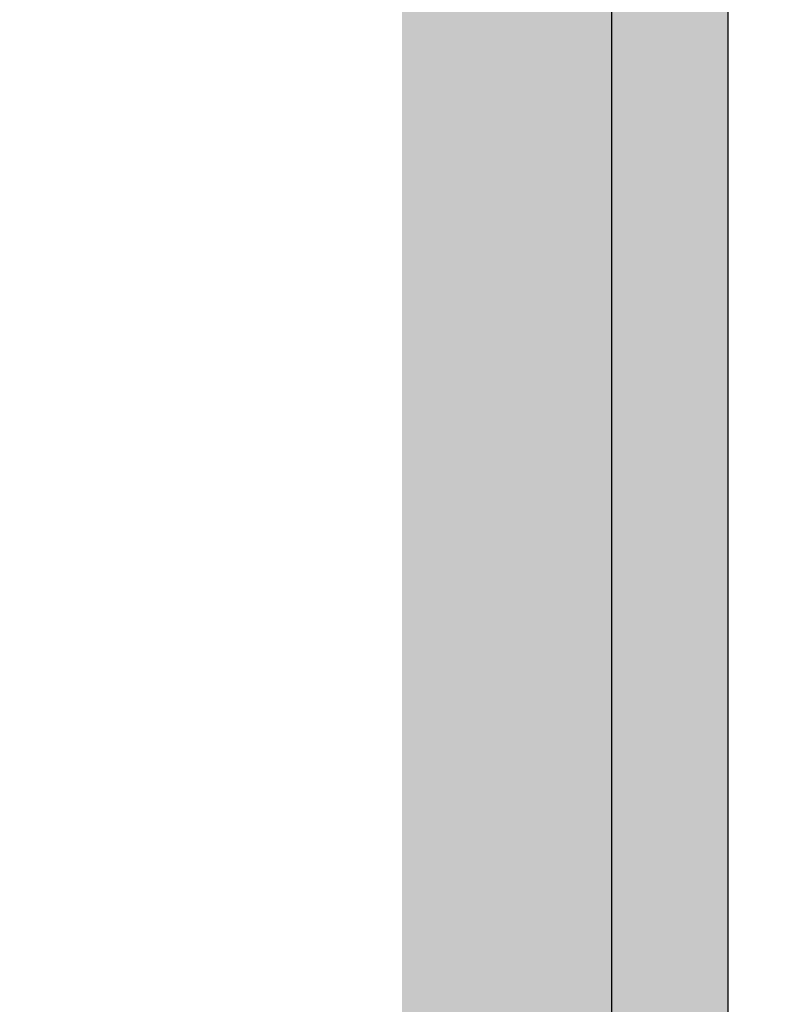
# Model space of a CAD drawing. Header units: millimetres. Extents: x -545704 to -529017, y -3380 to 6527.
# Tile 12 of 15: x -531900 to -531419, y 492 to 1126. Entities that reach past the tile are written whole.
import ezdxf

# ---------------------------------------------------------------- set-up
doc = ezdxf.new("R2010")
doc.units = ezdxf.units.MM
doc.header["$MEASUREMENT"] = 0
doc.linetypes.add('Wipeout_Contour', pattern=[1000, 0, -1000])
for name, color, linetype in [('4 - ZDIVO - STĚNY NOSNÉ.3D', 7, 'Continuous'), ('Otvory – Dveře', 7, 'Continuous'), ('Výplně - Povrchové', 7, 'Continuous')]:
    doc.layers.add(name, color=color, linetype=linetype)

# ---------------------------------------------------------------- blocks, each defined once
blk = doc.blocks.new('Řez_26', base_point=(-1697940.48, 0))
at = {"color": 254, "linetype": 'Wipeout_Contour', "lineweight": 0, "ltscale": 4255268.294333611}
blk.add_wipeout([(-531139.61, 2800), (-532644.22, 2800), (-532644.22, 0), (-532394.22, 0), (-532394.22, 2200), (-531444.22, 2200), (-531444.22, 0), (-531139.61, 0)], dxfattribs=at).dxf.layer = 'Výplně - Povrchové'
blk = doc.blocks.new('Řez_29', base_point=(-1697940.48, 0))
at = {"color": 254, "linetype": 'Wipeout_Contour', "lineweight": 0, "ltscale": 2125935.371362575}
blk.add_wipeout([(-531444.22, 0), (-531444.22, 2125), (-531519.22, 2125), (-531519.22, 0)], dxfattribs=at).dxf.layer = 'Výplně - Povrchové'
at = {"layer": 'Otvory – Dveře', "linetype": 'Continuous', "lineweight": 0, "true_color": 0x000000}
for points in [[(-532319.22, 1903.02), (-531654.22, 1903.02), (-531654.22, 0), (-531519.22, 0), (-531519.22, 2125), (-532319.22, 2125)], [(-531444.22, 0), (-531444.22, 2125), (-531519.22, 2125), (-531519.22, 0)]]:
    blk.add_hatch(color=18, dxfattribs=at).paths.add_polyline_path(points)
at = {"layer": 'Otvory – Dveře', "color": 7, "linetype": 'Continuous', "lineweight": 30}
blk.add_line((-531444.22, 2200), (-531444.22, 0), dxfattribs=at)
at = {"layer": 'Otvory – Dveře', "color": 181, "linetype": 'Continuous', "lineweight": 30, "true_color": 0x9e3eff}
blk.add_line((-531519.22, 2125), (-531519.22, 0), dxfattribs=at)

msp = doc.modelspace()

# ---------------------------------------------------------------- block references
at = {"layer": '4 - ZDIVO - STĚNY NOSNÉ.3D', "lineweight": 0}
msp.add_blockref('Řez_26', (-1697940.48, 0), dxfattribs=at)

# ---------------------------------------------------------------- next in the draw order: block references
at = {"layer": 'Otvory – Dveře', "lineweight": 0}
msp.add_blockref('Řez_29', (-1697940.48, 0), dxfattribs=at)

doc.saveas('drawing.dxf')
